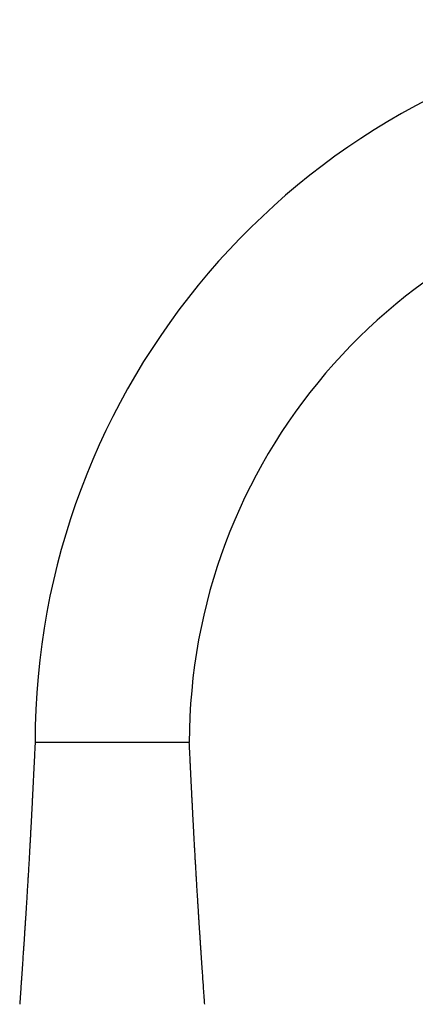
# Model space of a CAD drawing. Header units: millimetres. Extents: x 8 to 838, y 12 to 852.
# Tile 26 of 27: x 591 to 658, y 686 to 852. Entities that reach past the tile are written whole.
import ezdxf

# ---------------------------------------------------------------- set-up
doc = ezdxf.new("R2010")
doc.units = ezdxf.units.MM

msp = doc.modelspace()

# ---------------------------------------------------------------- linework, layer by layer
at = {"color": 7, "linetype": 'Continuous', "lineweight": 30}
for radius in [121.88, 95.88]:
    msp.add_arc((715.32, 729.94), radius, 18, 180, dxfattribs=at)
for points, knots in [([(593.44, 729.94), (593.43, 729.76), (593.41, 729.4), (593.39, 728.88), (593.36, 728.36), (593.34, 727.86), (593.31, 727.36), (593.29, 726.85), (593.26, 726.32), (593.24, 725.77), (593.21, 725.24), (593.18, 724.68), (593.15, 724.1), (593.13, 723.51), (593.1, 722.93), (593.07, 722.35), (593.04, 721.8), (593.01, 721.21), (592.98, 720.61), (592.95, 719.98), (592.92, 719.36), (592.89, 718.76), (592.85, 718.18), (592.82, 717.6), (592.8, 717.04), (592.77, 716.49), (592.74, 715.9), (592.7, 715.26), (592.66, 714.58), (592.63, 713.91), (592.59, 713.25), (592.56, 712.6), (592.52, 711.95), (592.48, 711.23), (592.44, 710.44), (592.39, 709.58), (592.34, 708.72), (592.29, 707.89), (592.24, 707.08), (592.19, 706.28), (592.14, 705.49), (592.09, 704.68), (592.05, 703.87), (591.99, 703.05), (591.95, 702.31), (591.91, 701.64), (591.87, 701.05), (591.83, 700.46), (591.79, 699.85), (591.75, 699.24), (591.71, 698.61), (591.67, 697.97), (591.63, 697.35), (591.59, 696.73), (591.55, 696.12), (591.51, 695.5), (591.46, 694.87), (591.42, 694.27), (591.38, 693.7), (591.35, 693.17), (591.31, 692.63), (591.27, 692.08), (591.24, 691.51), (591.2, 690.93), (591.16, 690.34), (591.11, 689.74), (591.07, 689.12), (591.03, 688.53), (590.99, 687.97), (590.96, 687.45), (590.92, 686.92), (590.88, 686.37), (590.86, 686), (590.84, 685.82)], [0, 0, 0, 0, 0.01216, 0.024063, 0.03572, 0.04714, 0.058333, 0.069308, 0.081976, 0.094368, 0.106496, 0.118374, 0.132203, 0.145711, 0.158916, 0.171835, 0.184484, 0.196876, 0.211429, 0.225656, 0.239579, 0.253218, 0.266593, 0.27949, 0.292164, 0.304633, 0.316911, 0.332594, 0.348008, 0.363181, 0.378139, 0.392909, 0.407513, 0.421977, 0.441676, 0.46121, 0.480634, 0.500003, 0.517931, 0.535901, 0.553959, 0.572147, 0.590512, 0.609101, 0.627961, 0.641112, 0.654433, 0.667941, 0.681657, 0.695598, 0.709787, 0.724245, 0.738995, 0.752478, 0.766234, 0.780282, 0.794643, 0.809339, 0.821136, 0.833166, 0.845442, 0.857978, 0.870787, 0.883884, 0.897286, 0.911009, 0.92507, 0.939489, 0.951082, 0.962919, 0.97501, 0.987366, 1, 1, 1, 1]), ([(619.44, 729.94), (619.44, 729.94), (619.43, 729.94), (619.41, 729.94), (619.37, 729.94), (619.31, 729.94), (619.24, 729.94), (619.15, 729.94), (619.05, 729.94), (618.94, 729.94), (618.82, 729.94), (618.68, 729.94), (618.53, 729.94), (618.37, 729.94), (618.2, 729.94), (618.02, 729.94), (617.82, 729.94), (617.61, 729.94), (617.39, 729.94), (617.16, 729.94), (616.92, 729.94), (616.68, 729.94), (616.43, 729.94), (616.17, 729.94), (615.91, 729.94), (615.62, 729.94), (615.3, 729.94), (614.96, 729.94), (614.61, 729.94), (614.25, 729.94), (613.88, 729.94), (613.5, 729.94), (613.12, 729.94), (612.75, 729.94), (612.38, 729.94), (612, 729.94), (611.62, 729.94), (611.23, 729.94), (610.84, 729.94), (610.45, 729.94), (610.04, 729.94), (609.64, 729.94), (609.23, 729.94), (608.82, 729.94), (608.41, 729.94), (608.02, 729.94), (607.62, 729.94), (607.23, 729.94), (606.83, 729.94), (606.42, 729.94), (605.98, 729.94), (605.52, 729.94), (605.07, 729.94), (604.61, 729.94), (604.16, 729.94), (603.71, 729.94), (603.28, 729.94), (602.86, 729.94), (602.46, 729.94), (602.06, 729.94), (601.67, 729.94), (601.28, 729.94), (600.9, 729.94), (600.52, 729.94), (600.15, 729.94), (599.79, 729.94), (599.43, 729.94), (599.08, 729.94), (598.75, 729.94), (598.43, 729.94), (598.12, 729.94), (597.82, 729.94), (597.53, 729.94), (597.23, 729.94), (596.93, 729.94), (596.62, 729.94), (596.33, 729.94), (596.04, 729.94), (595.78, 729.94), (595.52, 729.94), (595.29, 729.94), (595.07, 729.94), (594.87, 729.94), (594.69, 729.94), (594.51, 729.94), (594.35, 729.94), (594.2, 729.94), (594.07, 729.94), (593.95, 729.94), (593.84, 729.94), (593.74, 729.94), (593.66, 729.94), (593.59, 729.94), (593.53, 729.94), (593.49, 729.94), (593.46, 729.94), (593.44, 729.94), (593.44, 729.94), (593.44, 729.94)], [0, 0, 0, 0, 0.0112, 0.0224, 0.0336, 0.0448, 0.056, 0.0672, 0.078399, 0.088666, 0.098933, 0.1092, 0.119466, 0.129733, 0.14, 0.150266, 0.160533, 0.1708, 0.181066, 0.191333, 0.2016, 0.21128, 0.22096, 0.23064, 0.24032, 0.25, 0.2612, 0.2724, 0.2836, 0.2948, 0.306, 0.3172, 0.328399, 0.338666, 0.348933, 0.3592, 0.369466, 0.379733, 0.39, 0.400266, 0.410533, 0.4208, 0.431066, 0.441333, 0.4516, 0.46128, 0.47096, 0.48064, 0.49032, 0.5, 0.5112, 0.5224, 0.5336, 0.5448, 0.556, 0.5672, 0.578399, 0.588666, 0.598933, 0.6092, 0.619466, 0.629733, 0.64, 0.650266, 0.660533, 0.6708, 0.681066, 0.691333, 0.7016, 0.71128, 0.72096, 0.73064, 0.74032, 0.75, 0.7612, 0.7724, 0.7836, 0.7948, 0.806, 0.8172, 0.828399, 0.838666, 0.848933, 0.8592, 0.869466, 0.879733, 0.89, 0.900266, 0.910533, 0.9208, 0.931066, 0.941333, 0.9516, 0.96128, 0.97096, 0.98064, 0.99032, 1, 1, 1, 1]), ([(622.03, 685.82), (622.02, 686), (622, 686.35), (621.96, 686.88), (621.92, 687.39), (621.89, 687.89), (621.85, 688.39), (621.82, 688.9), (621.78, 689.43), (621.74, 689.97), (621.71, 690.51), (621.67, 691.07), (621.63, 691.64), (621.59, 692.24), (621.55, 692.82), (621.51, 693.39), (621.47, 693.95), (621.43, 694.53), (621.39, 695.14), (621.35, 695.76), (621.31, 696.38), (621.27, 696.98), (621.23, 697.57), (621.2, 698.14), (621.16, 698.7), (621.12, 699.25), (621.08, 699.84), (621.04, 700.48), (621, 701.16), (620.96, 701.83), (620.92, 702.49), (620.88, 703.14), (620.84, 703.79), (620.79, 704.5), (620.74, 705.29), (620.69, 706.16), (620.64, 707.01), (620.59, 707.85), (620.54, 708.66), (620.5, 709.45), (620.45, 710.25), (620.41, 711.05), (620.36, 711.87), (620.31, 712.69), (620.27, 713.43), (620.24, 714.1), (620.21, 714.69), (620.17, 715.28), (620.14, 715.89), (620.11, 716.5), (620.07, 717.13), (620.04, 717.77), (620.01, 718.4), (619.98, 719.01), (619.95, 719.62), (619.91, 720.24), (619.88, 720.88), (619.85, 721.48), (619.82, 722.04), (619.8, 722.57), (619.77, 723.12), (619.74, 723.67), (619.71, 724.24), (619.69, 724.81), (619.66, 725.41), (619.63, 726.01), (619.6, 726.63), (619.57, 727.22), (619.54, 727.78), (619.52, 728.3), (619.49, 728.84), (619.46, 729.38), (619.45, 729.75), (619.44, 729.94)], [0, 0, 0, 0, 0.01216, 0.024063, 0.035719, 0.047139, 0.058331, 0.069307, 0.081974, 0.094366, 0.106494, 0.118371, 0.1322, 0.145708, 0.158913, 0.171832, 0.18448, 0.196872, 0.211424, 0.225651, 0.239574, 0.253214, 0.266589, 0.279485, 0.292159, 0.304628, 0.316906, 0.332589, 0.348003, 0.363175, 0.378134, 0.392903, 0.407507, 0.421971, 0.44167, 0.461204, 0.480628, 0.499997, 0.517924, 0.535895, 0.553953, 0.572141, 0.590507, 0.609095, 0.627956, 0.641106, 0.654427, 0.667936, 0.681651, 0.695593, 0.709782, 0.72424, 0.73899, 0.752474, 0.76623, 0.780278, 0.794639, 0.809335, 0.821132, 0.833163, 0.845439, 0.857975, 0.870784, 0.883882, 0.897284, 0.911007, 0.925068, 0.939488, 0.951081, 0.962918, 0.975009, 0.987366, 1, 1, 1, 1])]:
    msp.add_open_spline(points, degree=3, knots=knots, dxfattribs=at)

doc.saveas('drawing.dxf')
